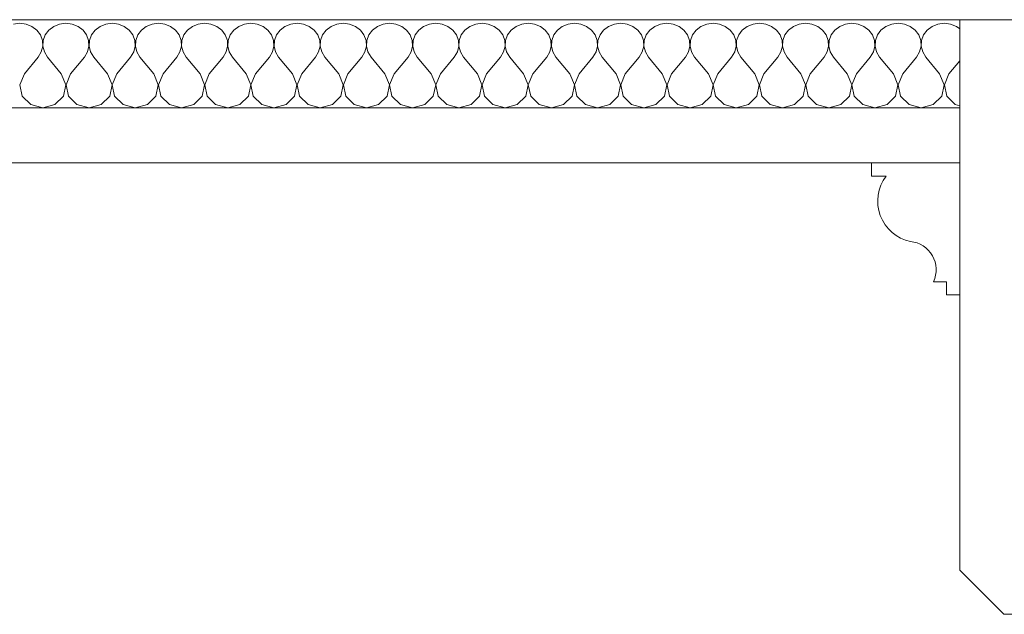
# Model space of a CAD drawing. Header units: millimetres. Extents: x -573548 to 674770, y -246895 to -89040.
# Tile 103 of 199: x 117343 to 117791, y -235947 to -235677. Entities that reach past the tile are written whole.
import ezdxf

# ---------------------------------------------------------------- set-up
doc = ezdxf.new("R2010")
doc.units = ezdxf.units.MM
for name, color, linetype, lineweight in [('belki sufitowe_Nr_pióra__41', 8, 'Continuous', 9), ('Nowe_Drawing & Figure_Nr_pióra__59', 8, 'Continuous', 9), ('Nowe_strop_Nr_pióra__59', 8, 'Continuous', 9), ('strop_Nr_pióra__41', 8, 'Continuous', 9)]:
    doc.layers.add(name, color=color, linetype=linetype, lineweight=lineweight)
doc.layers.add('Nowe_Drawing & Figure', color=7, linetype='Continuous')

# ---------------------------------------------------------------- blocks, each defined once
blk = doc.blocks.new('*X484', base_point=(477978.69, -104863.57))
at = {"layer": 'Nowe_Drawing & Figure', "color": 21, "linetype": 'Continuous', "lineweight": 13, "true_color": 0xffaaaa}
for p, q in [((512110.73, -73220.4), (512107.86, -73220.77)), ((512113.6, -73220.77), (512110.73, -73220.4)), ((512116.25, -73221.84), (512113.6, -73220.77)), ((512118.48, -73223.53), (512116.25, -73221.84)), ((512120.12, -73225.71), (512118.48, -73223.53)), ((512123.98, -73223.53), (512122.34, -73225.71)), ((512126.21, -73221.84), (512123.98, -73223.53)), ((512128.86, -73220.77), (512126.21, -73221.84)), ((512131.73, -73220.4), (512128.86, -73220.77)), ((512134.6, -73220.77), (512131.73, -73220.4)), ((512137.25, -73221.84), (512134.6, -73220.77)), ((512139.48, -73223.53), (512137.25, -73221.84)), ((512141.12, -73225.71), (512139.48, -73223.53)), ((512144.98, -73223.53), (512143.34, -73225.71)), ((512147.21, -73221.84), (512144.98, -73223.53)), ((512149.86, -73220.77), (512147.21, -73221.84)), ((512152.73, -73220.4), (512149.86, -73220.77)), ((512155.6, -73220.77), (512152.73, -73220.4)), ((512158.25, -73221.84), (512155.6, -73220.77)), ((512160.48, -73223.53), (512158.25, -73221.84)), ((512162.12, -73225.71), (512160.48, -73223.53)), ((512165.98, -73223.53), (512164.34, -73225.71)), ((512168.21, -73221.84), (512165.98, -73223.53)), ((512170.86, -73220.77), (512168.21, -73221.84)), ((512173.73, -73220.4), (512170.86, -73220.77)), ((512176.6, -73220.77), (512173.73, -73220.4)), ((512179.25, -73221.84), (512176.6, -73220.77)), ((512181.48, -73223.53), (512179.25, -73221.84)), ((512183.12, -73225.71), (512181.48, -73223.53)), ((512186.98, -73223.53), (512185.34, -73225.71)), ((512189.21, -73221.84), (512186.98, -73223.53)), ((512191.86, -73220.77), (512189.21, -73221.84)), ((512194.73, -73220.4), (512191.86, -73220.77)), ((512197.6, -73220.77), (512194.73, -73220.4)), ((512200.25, -73221.84), (512197.6, -73220.77)), ((512202.48, -73223.53), (512200.25, -73221.84)), ((512204.12, -73225.71), (512202.48, -73223.53)), ((512207.98, -73223.53), (512206.34, -73225.71)), ((512210.21, -73221.84), (512207.98, -73223.53)), ((512212.86, -73220.77), (512210.21, -73221.84)), ((512215.73, -73220.4), (512212.86, -73220.77)), ((512218.6, -73220.77), (512215.73, -73220.4)), ((512221.25, -73221.84), (512218.6, -73220.77)), ((512223.48, -73223.53), (512221.25, -73221.84)), ((512225.12, -73225.71), (512223.48, -73223.53)), ((512228.98, -73223.53), (512227.34, -73225.71)), ((512231.21, -73221.84), (512228.98, -73223.53)), ((512233.86, -73220.77), (512231.21, -73221.84)), ((512236.73, -73220.4), (512233.86, -73220.77)), ((512239.6, -73220.77), (512236.73, -73220.4)), ((512242.25, -73221.84), (512239.6, -73220.77)), ((512244.48, -73223.53), (512242.25, -73221.84)), ((512246.12, -73225.71), (512244.48, -73223.53)), ((512249.98, -73223.53), (512248.34, -73225.71)), ((512252.21, -73221.84), (512249.98, -73223.53)), ((512254.86, -73220.77), (512252.21, -73221.84)), ((512257.73, -73220.4), (512254.86, -73220.77)), ((512260.6, -73220.77), (512257.73, -73220.4)), ((512263.25, -73221.84), (512260.6, -73220.77)), ((512265.48, -73223.53), (512263.25, -73221.84)), ((512267.12, -73225.71), (512265.48, -73223.53)), ((512270.98, -73223.53), (512269.34, -73225.71)), ((512273.21, -73221.84), (512270.98, -73223.53)), ((512275.86, -73220.77), (512273.21, -73221.84)), ((512278.73, -73220.4), (512275.86, -73220.77)), ((512281.6, -73220.77), (512278.73, -73220.4)), ((512284.25, -73221.84), (512281.6, -73220.77)), ((512286.48, -73223.53), (512284.25, -73221.84)), ((512288.12, -73225.71), (512286.48, -73223.53)), ((512291.98, -73223.53), (512290.34, -73225.71)), ((512294.21, -73221.84), (512291.98, -73223.53)), ((512296.86, -73220.77), (512294.21, -73221.84)), ((512299.73, -73220.4), (512296.86, -73220.77)), ((512302.6, -73220.77), (512299.73, -73220.4)), ((512305.25, -73221.84), (512302.6, -73220.77)), ((512307.48, -73223.53), (512305.25, -73221.84)), ((512309.12, -73225.71), (512307.48, -73223.53)), ((512312.98, -73223.53), (512311.34, -73225.71)), ((512315.21, -73221.84), (512312.98, -73223.53)), ((512317.86, -73220.77), (512315.21, -73221.84)), ((512320.73, -73220.4), (512317.86, -73220.77)), ((512323.6, -73220.77), (512320.73, -73220.4)), ((512326.25, -73221.84), (512323.6, -73220.77)), ((512328.48, -73223.53), (512326.25, -73221.84)), ((512330.12, -73225.71), (512328.48, -73223.53)), ((512333.98, -73223.53), (512332.34, -73225.71)), ((512336.21, -73221.84), (512333.98, -73223.53)), ((512338.86, -73220.77), (512336.21, -73221.84)), ((512341.73, -73220.4), (512338.86, -73220.77)), ((512344.6, -73220.77), (512341.73, -73220.4)), ((512347.25, -73221.84), (512344.6, -73220.77)), ((512349.48, -73223.53), (512347.25, -73221.84)), ((512351.12, -73225.71), (512349.48, -73223.53)), ((512354.98, -73223.53), (512353.34, -73225.71)), ((512357.21, -73221.84), (512354.98, -73223.53)), ((512359.86, -73220.77), (512357.21, -73221.84)), ((512362.73, -73220.4), (512359.86, -73220.77)), ((512365.6, -73220.77), (512362.73, -73220.4)), ((512368.25, -73221.84), (512365.6, -73220.77)), ((512370.48, -73223.53), (512368.25, -73221.84)), ((512372.12, -73225.71), (512370.48, -73223.53)), ((512375.98, -73223.53), (512374.34, -73225.71)), ((512378.21, -73221.84), (512375.98, -73223.53)), ((512380.86, -73220.77), (512378.21, -73221.84)), ((512383.73, -73220.4), (512380.86, -73220.77)), ((512386.6, -73220.77), (512383.73, -73220.4)), ((512389.25, -73221.84), (512386.6, -73220.77)), ((512391.48, -73223.53), (512389.25, -73221.84)), ((512393.12, -73225.71), (512391.48, -73223.53)), ((512396.98, -73223.53), (512395.34, -73225.71)), ((512399.21, -73221.84), (512396.98, -73223.53)), ((512401.86, -73220.77), (512399.21, -73221.84)), ((512404.73, -73220.4), (512401.86, -73220.77)), ((512407.6, -73220.77), (512404.73, -73220.4)), ((512410.25, -73221.84), (512407.6, -73220.77)), ((512412.48, -73223.53), (512410.25, -73221.84)), ((512414.12, -73225.71), (512412.48, -73223.53)), ((512417.98, -73223.53), (512416.34, -73225.71)), ((512420.21, -73221.84), (512417.98, -73223.53)), ((512422.86, -73220.77), (512420.21, -73221.84)), ((512425.73, -73220.4), (512422.86, -73220.77)), ((512428.6, -73220.77), (512425.73, -73220.4)), ((512431.25, -73221.84), (512428.6, -73220.77)), ((512433.48, -73223.53), (512431.25, -73221.84)), ((512435.12, -73225.71), (512433.48, -73223.53)), ((512438.98, -73223.53), (512437.34, -73225.71)), ((512441.21, -73221.84), (512438.98, -73223.53)), ((512443.86, -73220.77), (512441.21, -73221.84)), ((512446.73, -73220.4), (512443.86, -73220.77)), ((512449.6, -73220.77), (512446.73, -73220.4)), ((512452.25, -73221.84), (512449.6, -73220.77)), ((512454.48, -73223.53), (512452.25, -73221.84)), ((512456.12, -73225.71), (512454.48, -73223.53)), ((512459.98, -73223.53), (512458.34, -73225.71)), ((512462.21, -73221.84), (512459.98, -73223.53)), ((512464.86, -73220.77), (512462.21, -73221.84)), ((512467.73, -73220.4), (512464.86, -73220.77)), ((512470.6, -73220.77), (512467.73, -73220.4)), ((512473.25, -73221.84), (512470.6, -73220.77)), ((512475.48, -73223.53), (512473.25, -73221.84)), ((512477.12, -73225.71), (512475.48, -73223.53)), ((512480.98, -73223.53), (512479.34, -73225.71)), ((512483.21, -73221.84), (512480.98, -73223.53)), ((512485.86, -73220.77), (512483.21, -73221.84)), ((512488.73, -73220.4), (512485.86, -73220.77)), ((512491.6, -73220.77), (512488.73, -73220.4)), ((512494.25, -73221.84), (512491.6, -73220.77)), ((512496.48, -73223.53), (512494.25, -73221.84)), ((512498.12, -73225.71), (512496.48, -73223.53)), ((512501.98, -73223.53), (512500.34, -73225.71)), ((512504.21, -73221.84), (512501.98, -73223.53)), ((512506.86, -73220.77), (512504.21, -73221.84)), ((512509.73, -73220.4), (512506.86, -73220.77)), ((512512.6, -73220.77), (512509.73, -73220.4)), ((512515.25, -73221.84), (512512.6, -73220.77)), ((512517.48, -73223.53), (512515.25, -73221.84)), ((512519.12, -73225.71), (512517.48, -73223.53)), ((512522.98, -73223.53), (512521.34, -73225.71)), ((512525.21, -73221.84), (512522.98, -73223.53)), ((512527.86, -73220.77), (512525.21, -73221.84)), ((512530.73, -73220.4), (512527.86, -73220.77)), ((512533.6, -73220.77), (512530.73, -73220.4)), ((512536.25, -73221.84), (512533.6, -73220.77)), ((512537.73, -73222.96), (512536.25, -73221.84)), ((512121.05, -73228.22), (512120.12, -73225.71)), ((512121.19, -73230.87), (512121.05, -73228.22)), ((512121.41, -73228.22), (512121.27, -73230.87)), ((512122.34, -73225.71), (512121.41, -73228.22)), ((512142.05, -73228.22), (512141.12, -73225.71)), ((512142.19, -73230.87), (512142.05, -73228.22)), ((512142.41, -73228.22), (512142.27, -73230.87)), ((512143.34, -73225.71), (512142.41, -73228.22)), ((512163.05, -73228.22), (512162.12, -73225.71)), ((512163.19, -73230.87), (512163.05, -73228.22)), ((512163.41, -73228.22), (512163.27, -73230.87)), ((512164.34, -73225.71), (512163.41, -73228.22)), ((512184.05, -73228.22), (512183.12, -73225.71)), ((512184.19, -73230.87), (512184.05, -73228.22)), ((512184.41, -73228.22), (512184.27, -73230.87)), ((512185.34, -73225.71), (512184.41, -73228.22)), ((512205.05, -73228.22), (512204.12, -73225.71)), ((512205.19, -73230.87), (512205.05, -73228.22)), ((512205.41, -73228.22), (512205.27, -73230.87)), ((512206.34, -73225.71), (512205.41, -73228.22)), ((512226.05, -73228.22), (512225.12, -73225.71)), ((512226.19, -73230.87), (512226.05, -73228.22)), ((512226.41, -73228.22), (512226.27, -73230.87)), ((512227.34, -73225.71), (512226.41, -73228.22)), ((512247.05, -73228.22), (512246.12, -73225.71)), ((512247.19, -73230.87), (512247.05, -73228.22)), ((512247.41, -73228.22), (512247.27, -73230.87)), ((512248.34, -73225.71), (512247.41, -73228.22)), ((512268.05, -73228.22), (512267.12, -73225.71)), ((512268.19, -73230.87), (512268.05, -73228.22)), ((512268.41, -73228.22), (512268.27, -73230.87)), ((512269.34, -73225.71), (512268.41, -73228.22)), ((512289.05, -73228.22), (512288.12, -73225.71)), ((512289.19, -73230.87), (512289.05, -73228.22)), ((512289.41, -73228.22), (512289.27, -73230.87)), ((512290.34, -73225.71), (512289.41, -73228.22)), ((512310.05, -73228.22), (512309.12, -73225.71)), ((512310.19, -73230.87), (512310.05, -73228.22)), ((512310.41, -73228.22), (512310.27, -73230.87)), ((512311.34, -73225.71), (512310.41, -73228.22)), ((512331.05, -73228.22), (512330.12, -73225.71)), ((512331.19, -73230.87), (512331.05, -73228.22)), ((512331.41, -73228.22), (512331.27, -73230.87)), ((512332.34, -73225.71), (512331.41, -73228.22)), ((512352.05, -73228.22), (512351.12, -73225.71)), ((512352.19, -73230.87), (512352.05, -73228.22)), ((512352.41, -73228.22), (512352.27, -73230.87)), ((512353.34, -73225.71), (512352.41, -73228.22)), ((512373.05, -73228.22), (512372.12, -73225.71)), ((512373.19, -73230.87), (512373.05, -73228.22)), ((512373.41, -73228.22), (512373.27, -73230.87)), ((512374.34, -73225.71), (512373.41, -73228.22)), ((512394.05, -73228.22), (512393.12, -73225.71)), ((512394.19, -73230.87), (512394.05, -73228.22)), ((512394.41, -73228.22), (512394.27, -73230.87)), ((512395.34, -73225.71), (512394.41, -73228.22)), ((512415.05, -73228.22), (512414.12, -73225.71)), ((512415.19, -73230.87), (512415.05, -73228.22)), ((512415.41, -73228.22), (512415.27, -73230.87)), ((512416.34, -73225.71), (512415.41, -73228.22)), ((512436.05, -73228.22), (512435.12, -73225.71)), ((512436.19, -73230.87), (512436.05, -73228.22)), ((512436.41, -73228.22), (512436.27, -73230.87)), ((512437.34, -73225.71), (512436.41, -73228.22)), ((512457.05, -73228.22), (512456.12, -73225.71)), ((512457.19, -73230.87), (512457.05, -73228.22)), ((512457.41, -73228.22), (512457.27, -73230.87)), ((512458.34, -73225.71), (512457.41, -73228.22)), ((512478.05, -73228.22), (512477.12, -73225.71)), ((512478.19, -73230.87), (512478.05, -73228.22)), ((512478.41, -73228.22), (512478.27, -73230.87)), ((512479.34, -73225.71), (512478.41, -73228.22)), ((512499.05, -73228.22), (512498.12, -73225.71)), ((512499.19, -73230.87), (512499.05, -73228.22)), ((512499.41, -73228.22), (512499.27, -73230.87)), ((512500.34, -73225.71), (512499.41, -73228.22)), ((512520.05, -73228.22), (512519.12, -73225.71)), ((512520.19, -73230.87), (512520.05, -73228.22)), ((512520.41, -73228.22), (512520.27, -73230.87)), ((512521.34, -73225.71), (512520.41, -73228.22)), ((512120.53, -73233.45), (512121.19, -73230.87)), ((512121.27, -73230.87), (512121.93, -73233.45)), ((512141.53, -73233.45), (512142.19, -73230.87)), ((512142.27, -73230.87), (512142.93, -73233.45)), ((512162.53, -73233.45), (512163.19, -73230.87)), ((512163.27, -73230.87), (512163.93, -73233.45)), ((512183.53, -73233.45), (512184.19, -73230.87)), ((512184.27, -73230.87), (512184.93, -73233.45)), ((512204.53, -73233.45), (512205.19, -73230.87)), ((512205.27, -73230.87), (512205.93, -73233.45)), ((512225.53, -73233.45), (512226.19, -73230.87)), ((512226.27, -73230.87), (512226.93, -73233.45)), ((512246.53, -73233.45), (512247.19, -73230.87)), ((512247.27, -73230.87), (512247.93, -73233.45)), ((512267.53, -73233.45), (512268.19, -73230.87)), ((512268.27, -73230.87), (512268.93, -73233.45)), ((512288.53, -73233.45), (512289.19, -73230.87)), ((512289.27, -73230.87), (512289.93, -73233.45)), ((512309.53, -73233.45), (512310.19, -73230.87)), ((512310.27, -73230.87), (512310.93, -73233.45)), ((512330.53, -73233.45), (512331.19, -73230.87)), ((512331.27, -73230.87), (512331.93, -73233.45)), ((512351.53, -73233.45), (512352.19, -73230.87)), ((512352.27, -73230.87), (512352.93, -73233.45)), ((512372.53, -73233.45), (512373.19, -73230.87)), ((512373.27, -73230.87), (512373.93, -73233.45)), ((512393.53, -73233.45), (512394.19, -73230.87)), ((512394.27, -73230.87), (512394.93, -73233.45)), ((512414.53, -73233.45), (512415.19, -73230.87)), ((512415.27, -73230.87), (512415.93, -73233.45)), ((512435.53, -73233.45), (512436.19, -73230.87)), ((512436.27, -73230.87), (512436.93, -73233.45)), ((512456.53, -73233.45), (512457.19, -73230.87)), ((512457.27, -73230.87), (512457.93, -73233.45)), ((512477.53, -73233.45), (512478.19, -73230.87)), ((512478.27, -73230.87), (512478.93, -73233.45)), ((512498.53, -73233.45), (512499.19, -73230.87)), ((512499.27, -73230.87), (512499.93, -73233.45)), ((512519.53, -73233.45), (512520.19, -73230.87)), ((512520.27, -73230.87), (512520.93, -73233.45)), ((512112.83, -73243.44), (512119.13, -73235.76)), ((512119.13, -73235.76), (512120.53, -73233.45)), ((512121.93, -73233.45), (512123.33, -73235.76)), ((512129.63, -73243.44), (512123.33, -73235.76)), ((512133.83, -73243.44), (512140.13, -73235.76)), ((512140.13, -73235.76), (512141.53, -73233.45)), ((512142.93, -73233.45), (512144.33, -73235.76)), ((512150.63, -73243.44), (512144.33, -73235.76)), ((512154.83, -73243.44), (512161.13, -73235.76)), ((512161.13, -73235.76), (512162.53, -73233.45)), ((512163.93, -73233.45), (512165.33, -73235.76)), ((512171.63, -73243.44), (512165.33, -73235.76)), ((512175.83, -73243.44), (512182.13, -73235.76)), ((512182.13, -73235.76), (512183.53, -73233.45)), ((512184.93, -73233.45), (512186.33, -73235.76)), ((512192.63, -73243.44), (512186.33, -73235.76)), ((512196.83, -73243.44), (512203.13, -73235.76)), ((512203.13, -73235.76), (512204.53, -73233.45)), ((512205.93, -73233.45), (512207.33, -73235.76)), ((512213.63, -73243.44), (512207.33, -73235.76)), ((512217.83, -73243.44), (512224.13, -73235.76)), ((512224.13, -73235.76), (512225.53, -73233.45)), ((512226.93, -73233.45), (512228.33, -73235.76)), ((512234.63, -73243.44), (512228.33, -73235.76)), ((512238.83, -73243.44), (512245.13, -73235.76)), ((512245.13, -73235.76), (512246.53, -73233.45)), ((512247.93, -73233.45), (512249.33, -73235.76)), ((512255.63, -73243.44), (512249.33, -73235.76)), ((512259.83, -73243.44), (512266.13, -73235.76)), ((512266.13, -73235.76), (512267.53, -73233.45)), ((512268.93, -73233.45), (512270.33, -73235.76)), ((512276.63, -73243.44), (512270.33, -73235.76)), ((512280.83, -73243.44), (512287.13, -73235.76)), ((512287.13, -73235.76), (512288.53, -73233.45)), ((512289.93, -73233.45), (512291.33, -73235.76)), ((512297.63, -73243.44), (512291.33, -73235.76)), ((512301.83, -73243.44), (512308.13, -73235.76)), ((512308.13, -73235.76), (512309.53, -73233.45)), ((512310.93, -73233.45), (512312.33, -73235.76)), ((512318.63, -73243.44), (512312.33, -73235.76)), ((512322.83, -73243.44), (512329.13, -73235.76)), ((512329.13, -73235.76), (512330.53, -73233.45)), ((512331.93, -73233.45), (512333.33, -73235.76)), ((512339.63, -73243.44), (512333.33, -73235.76)), ((512343.83, -73243.44), (512350.13, -73235.76)), ((512350.13, -73235.76), (512351.53, -73233.45)), ((512352.93, -73233.45), (512354.33, -73235.76)), ((512360.63, -73243.44), (512354.33, -73235.76)), ((512364.83, -73243.44), (512371.13, -73235.76)), ((512371.13, -73235.76), (512372.53, -73233.45)), ((512373.93, -73233.45), (512375.33, -73235.76)), ((512381.63, -73243.44), (512375.33, -73235.76)), ((512385.83, -73243.44), (512392.13, -73235.76)), ((512392.13, -73235.76), (512393.53, -73233.45)), ((512394.93, -73233.45), (512396.33, -73235.76)), ((512402.63, -73243.44), (512396.33, -73235.76)), ((512406.83, -73243.44), (512413.13, -73235.76)), ((512413.13, -73235.76), (512414.53, -73233.45)), ((512415.93, -73233.45), (512417.33, -73235.76)), ((512423.63, -73243.44), (512417.33, -73235.76)), ((512427.83, -73243.44), (512434.13, -73235.76)), ((512434.13, -73235.76), (512435.53, -73233.45)), ((512436.93, -73233.45), (512438.33, -73235.76)), ((512444.63, -73243.44), (512438.33, -73235.76)), ((512448.83, -73243.44), (512455.13, -73235.76)), ((512455.13, -73235.76), (512456.53, -73233.45)), ((512457.93, -73233.45), (512459.33, -73235.76)), ((512465.63, -73243.44), (512459.33, -73235.76)), ((512469.83, -73243.44), (512476.13, -73235.76)), ((512476.13, -73235.76), (512477.53, -73233.45)), ((512478.93, -73233.45), (512480.33, -73235.76)), ((512486.63, -73243.44), (512480.33, -73235.76)), ((512490.83, -73243.44), (512497.13, -73235.76)), ((512497.13, -73235.76), (512498.53, -73233.45)), ((512499.93, -73233.45), (512501.33, -73235.76)), ((512507.63, -73243.44), (512501.33, -73235.76)), ((512511.83, -73243.44), (512518.13, -73235.76)), ((512518.13, -73235.76), (512519.53, -73233.45)), ((512520.93, -73233.45), (512522.33, -73235.76)), ((512528.63, -73243.44), (512522.33, -73235.76)), ((512532.83, -73243.44), (512537.73, -73237.47)), ((512112.83, -73243.44), (512110.77, -73248.34)), ((512131.69, -73248.34), (512129.63, -73243.44)), ((512133.83, -73243.44), (512131.77, -73248.34)), ((512152.69, -73248.34), (512150.63, -73243.44)), ((512154.83, -73243.44), (512152.77, -73248.34)), ((512173.69, -73248.34), (512171.63, -73243.44)), ((512175.83, -73243.44), (512173.77, -73248.34)), ((512194.69, -73248.34), (512192.63, -73243.44)), ((512196.83, -73243.44), (512194.77, -73248.34)), ((512215.69, -73248.34), (512213.63, -73243.44)), ((512217.83, -73243.44), (512215.77, -73248.34)), ((512236.69, -73248.34), (512234.63, -73243.44)), ((512238.83, -73243.44), (512236.77, -73248.34)), ((512257.69, -73248.34), (512255.63, -73243.44)), ((512259.83, -73243.44), (512257.77, -73248.34)), ((512278.69, -73248.34), (512276.63, -73243.44)), ((512280.83, -73243.44), (512278.77, -73248.34)), ((512299.69, -73248.34), (512297.63, -73243.44)), ((512301.83, -73243.44), (512299.77, -73248.34)), ((512320.69, -73248.34), (512318.63, -73243.44)), ((512322.83, -73243.44), (512320.77, -73248.34)), ((512341.69, -73248.34), (512339.63, -73243.44)), ((512343.83, -73243.44), (512341.77, -73248.34)), ((512362.69, -73248.34), (512360.63, -73243.44)), ((512364.83, -73243.44), (512362.77, -73248.34)), ((512383.69, -73248.34), (512381.63, -73243.44)), ((512385.83, -73243.44), (512383.77, -73248.34)), ((512404.69, -73248.34), (512402.63, -73243.44)), ((512406.83, -73243.44), (512404.77, -73248.34)), ((512425.69, -73248.34), (512423.63, -73243.44)), ((512427.83, -73243.44), (512425.77, -73248.34)), ((512446.69, -73248.34), (512444.63, -73243.44)), ((512448.83, -73243.44), (512446.77, -73248.34)), ((512467.69, -73248.34), (512465.63, -73243.44)), ((512469.83, -73243.44), (512467.77, -73248.34)), ((512488.69, -73248.34), (512486.63, -73243.44)), ((512490.83, -73243.44), (512488.77, -73248.34)), ((512509.69, -73248.34), (512507.63, -73243.44)), ((512511.83, -73243.44), (512509.77, -73248.34)), ((512530.69, -73248.34), (512528.63, -73243.44)), ((512532.83, -73243.44), (512530.77, -73248.34)), ((512110.77, -73248.34), (512111.84, -73253.5)), ((512130.62, -73253.5), (512131.69, -73248.34)), ((512131.77, -73248.34), (512132.84, -73253.5)), ((512151.62, -73253.5), (512152.69, -73248.34)), ((512152.77, -73248.34), (512153.84, -73253.5)), ((512172.62, -73253.5), (512173.69, -73248.34)), ((512173.77, -73248.34), (512174.84, -73253.5)), ((512193.62, -73253.5), (512194.69, -73248.34)), ((512194.77, -73248.34), (512195.84, -73253.5)), ((512214.62, -73253.5), (512215.69, -73248.34)), ((512215.77, -73248.34), (512216.84, -73253.5)), ((512235.62, -73253.5), (512236.69, -73248.34)), ((512236.77, -73248.34), (512237.84, -73253.5)), ((512256.62, -73253.5), (512257.69, -73248.34)), ((512257.77, -73248.34), (512258.84, -73253.5)), ((512277.62, -73253.5), (512278.69, -73248.34)), ((512278.77, -73248.34), (512279.84, -73253.5)), ((512298.62, -73253.5), (512299.69, -73248.34)), ((512299.77, -73248.34), (512300.84, -73253.5)), ((512319.62, -73253.5), (512320.69, -73248.34)), ((512320.77, -73248.34), (512321.84, -73253.5)), ((512340.62, -73253.5), (512341.69, -73248.34)), ((512341.77, -73248.34), (512342.84, -73253.5)), ((512361.62, -73253.5), (512362.69, -73248.34)), ((512362.77, -73248.34), (512363.84, -73253.5)), ((512382.62, -73253.5), (512383.69, -73248.34)), ((512383.77, -73248.34), (512384.84, -73253.5)), ((512403.62, -73253.5), (512404.69, -73248.34)), ((512404.77, -73248.34), (512405.84, -73253.5)), ((512424.62, -73253.5), (512425.69, -73248.34)), ((512425.77, -73248.34), (512426.84, -73253.5)), ((512445.62, -73253.5), (512446.69, -73248.34)), ((512446.77, -73248.34), (512447.84, -73253.5)), ((512466.62, -73253.5), (512467.69, -73248.34)), ((512467.77, -73248.34), (512468.84, -73253.5)), ((512487.62, -73253.5), (512488.69, -73248.34)), ((512488.77, -73248.34), (512489.84, -73253.5)), ((512508.62, -73253.5), (512509.69, -73248.34)), ((512509.77, -73248.34), (512510.84, -73253.5)), ((512529.62, -73253.5), (512530.69, -73248.34)), ((512530.77, -73248.34), (512531.84, -73253.5)), ((512111.84, -73253.5), (512115.71, -73257.37)), ((512126.75, -73257.37), (512130.62, -73253.5)), ((512132.84, -73253.5), (512136.71, -73257.37)), ((512147.75, -73257.37), (512151.62, -73253.5)), ((512153.84, -73253.5), (512157.71, -73257.37)), ((512168.75, -73257.37), (512172.62, -73253.5)), ((512174.84, -73253.5), (512178.71, -73257.37)), ((512189.75, -73257.37), (512193.62, -73253.5)), ((512195.84, -73253.5), (512199.71, -73257.37)), ((512210.75, -73257.37), (512214.62, -73253.5)), ((512216.84, -73253.5), (512220.71, -73257.37)), ((512231.75, -73257.37), (512235.62, -73253.5)), ((512237.84, -73253.5), (512241.71, -73257.37)), ((512252.75, -73257.37), (512256.62, -73253.5)), ((512258.84, -73253.5), (512262.71, -73257.37)), ((512273.75, -73257.37), (512277.62, -73253.5)), ((512279.84, -73253.5), (512283.71, -73257.37)), ((512294.75, -73257.37), (512298.62, -73253.5)), ((512300.84, -73253.5), (512304.71, -73257.37)), ((512315.75, -73257.37), (512319.62, -73253.5)), ((512321.84, -73253.5), (512325.71, -73257.37)), ((512336.75, -73257.37), (512340.62, -73253.5)), ((512342.84, -73253.5), (512346.71, -73257.37)), ((512357.75, -73257.37), (512361.62, -73253.5)), ((512363.84, -73253.5), (512367.71, -73257.37)), ((512378.75, -73257.37), (512382.62, -73253.5)), ((512384.84, -73253.5), (512388.71, -73257.37)), ((512399.75, -73257.37), (512403.62, -73253.5)), ((512405.84, -73253.5), (512409.71, -73257.37)), ((512420.75, -73257.37), (512424.62, -73253.5)), ((512426.84, -73253.5), (512430.71, -73257.37)), ((512441.75, -73257.37), (512445.62, -73253.5)), ((512447.84, -73253.5), (512451.71, -73257.37)), ((512462.75, -73257.37), (512466.62, -73253.5)), ((512468.84, -73253.5), (512472.71, -73257.37)), ((512483.75, -73257.37), (512487.62, -73253.5)), ((512489.84, -73253.5), (512493.71, -73257.37)), ((512504.75, -73257.37), (512508.62, -73253.5)), ((512510.84, -73253.5), (512514.71, -73257.37)), ((512525.75, -73257.37), (512529.62, -73253.5)), ((512531.84, -73253.5), (512535.71, -73257.37)), ((512115.71, -73257.37), (512121.23, -73258.8)), ((512121.23, -73258.8), (512126.75, -73257.37)), ((512136.71, -73257.37), (512142.23, -73258.8)), ((512142.23, -73258.8), (512147.75, -73257.37)), ((512157.71, -73257.37), (512163.23, -73258.8)), ((512163.23, -73258.8), (512168.75, -73257.37)), ((512178.71, -73257.37), (512184.23, -73258.8)), ((512184.23, -73258.8), (512189.75, -73257.37)), ((512199.71, -73257.37), (512205.23, -73258.8)), ((512205.23, -73258.8), (512210.75, -73257.37)), ((512220.71, -73257.37), (512226.23, -73258.8)), ((512226.23, -73258.8), (512231.75, -73257.37)), ((512241.71, -73257.37), (512247.23, -73258.8)), ((512247.23, -73258.8), (512252.75, -73257.37)), ((512262.71, -73257.37), (512268.23, -73258.8)), ((512268.23, -73258.8), (512273.75, -73257.37)), ((512283.71, -73257.37), (512289.23, -73258.8)), ((512289.23, -73258.8), (512294.75, -73257.37)), ((512304.71, -73257.37), (512310.23, -73258.8)), ((512310.23, -73258.8), (512315.75, -73257.37)), ((512325.71, -73257.37), (512331.23, -73258.8)), ((512331.23, -73258.8), (512336.75, -73257.37)), ((512346.71, -73257.37), (512352.23, -73258.8)), ((512352.23, -73258.8), (512357.75, -73257.37)), ((512367.71, -73257.37), (512373.23, -73258.8)), ((512373.23, -73258.8), (512378.75, -73257.37)), ((512388.71, -73257.37), (512394.23, -73258.8)), ((512394.23, -73258.8), (512399.75, -73257.37)), ((512409.71, -73257.37), (512415.23, -73258.8)), ((512415.23, -73258.8), (512420.75, -73257.37)), ((512430.71, -73257.37), (512436.23, -73258.8)), ((512436.23, -73258.8), (512441.75, -73257.37)), ((512451.71, -73257.37), (512457.23, -73258.8)), ((512457.23, -73258.8), (512462.75, -73257.37)), ((512472.71, -73257.37), (512478.23, -73258.8)), ((512478.23, -73258.8), (512483.75, -73257.37)), ((512493.71, -73257.37), (512499.23, -73258.8)), ((512499.23, -73258.8), (512504.75, -73257.37)), ((512514.71, -73257.37), (512520.23, -73258.8)), ((512520.23, -73258.8), (512525.75, -73257.37)), ((512535.71, -73257.37), (512537.73, -73257.89))]:
    blk.add_line(p, q, dxfattribs=at)
blk = doc.blocks.new('Wypełnienie_53_1', base_point=(477978.69, -104863.57))
at = {"layer": 'Nowe_Drawing & Figure', "color": 21, "linetype": 'Continuous', "lineweight": 13, "true_color": 0xffaaaa}
blk.add_blockref('*X484', (477978.69, -104863.57), dxfattribs=at)
blk = doc.blocks.new('A$C685D2BB2')
at = {"layer": 'belki sufitowe_Nr_pióra__41'}
blk.add_lwpolyline([(39759.92, 10947.29), (39779.92, 10967.29), (39779.92, 11217.29), (39609.92, 11217.29), (39609.92, 10967.29), (39629.92, 10947.29)], close=True, dxfattribs=at)
blk.add_lwpolyline([(39609.92, 11152.29), (39569.92, 11152.29), (39569.92, 11146.29), (39576.46, 11146.29, 0.549198), (39587.55, 11116.56, -0.516526), (39598.05, 11098.29), (39603.92, 11098.29), (39603.92, 11092.29), (39609.92, 11092.29)], format="xyb", close=True, dxfattribs=at)
blk.add_lwpolyline([(39603.92, 11098.29), (39603.92, 11092.29)], dxfattribs=at)
at = {"layer": 'Nowe_strop_Nr_pióra__59'}
blk.add_line((24142.67, 11217.29), (40004.42, 11217.29), dxfattribs=at)
at = {"layer": 'strop_Nr_pióra__41'}
for p, q in [((38489.93, 11177.29), (39609.92, 11177.29)), ((38489.93, 11152.29), (39609.92, 11152.29))]:
    blk.add_line(p, q, dxfattribs=at)
at = {"layer": 'Nowe_Drawing & Figure_Nr_pióra__59'}
blk.add_blockref('Wypełnienie_53_1', (5050.88, -20427.48), dxfattribs=at)

msp = doc.modelspace()

# ---------------------------------------------------------------- block references
at = {"color": 150}
msp.add_blockref('A$C685D2BB2', (78160.45, -246894.58), dxfattribs=at)

doc.saveas('drawing.dxf')
